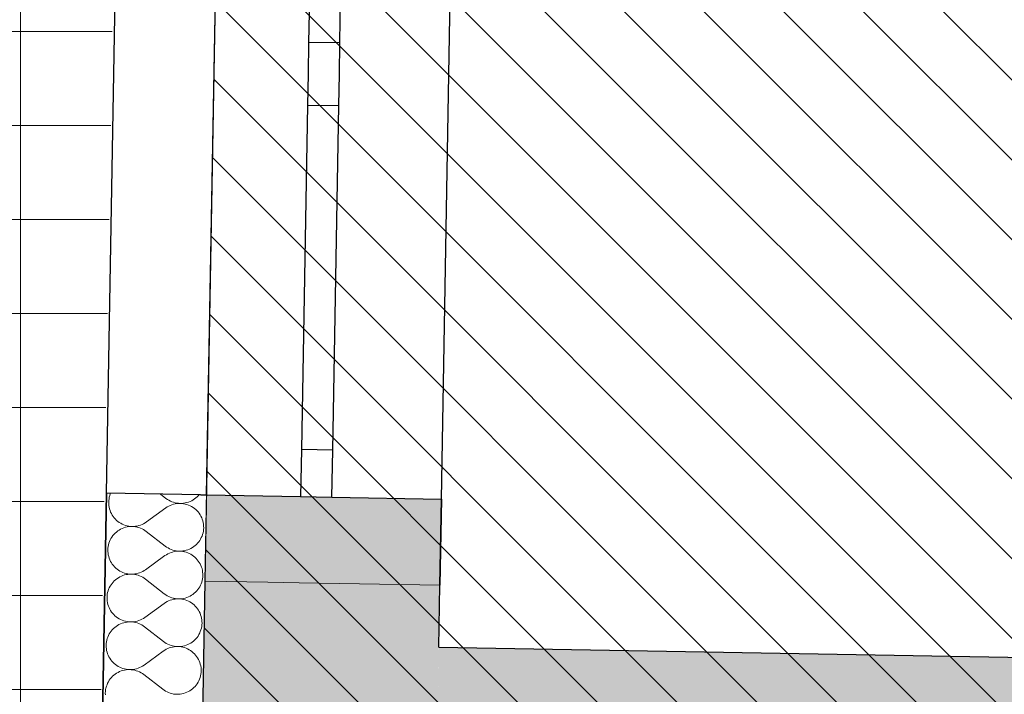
# Model space of a CAD drawing. Header units: millimetres. Extents: x -40276 to 214973, y -147941 to 35228.
# Tile 54 of 256: x -20652 to -19079, y 7332 to 8409. Entities that reach past the tile are written whole.
import ezdxf

# ---------------------------------------------------------------- set-up
doc = ezdxf.new("R2010")
doc.units = ezdxf.units.MM
doc.header["$MEASUREMENT"] = 0
doc.linetypes.add('Wipeout_Contour', pattern=[1000, 0, -1000])
for name, color, linetype in [('1._POHLED ZÁPADNÍ_2_0_plochy', 7, 'Continuous'), ('1._POHLED ZÁPADNÍ_2_2D prvky - obecné', 7, 'Continuous'), ('1._POHLED ZÁPADNÍ_2_akustické prvky', 7, 'Continuous'), ('1._POHLED ZÁPADNÍ_2_Konstrukce - nosné', 7, 'Continuous'), ('1._POHLED ZÁPADNÍ_2_Nové_Konstrukce - nosné', 7, 'Continuous'), ('1._POHLED ZÁPADNÍ_2_Nové_Výplně - Povrchové', 7, 'Continuous'), ('1._POHLED ZÁPADNÍ_2_Nové_Výplně – Řezové', 7, 'Continuous'), ('1._POHLED ZÁPADNÍ_2_Výplně – Řezové', 7, 'Continuous')]:
    doc.layers.add(name, color=color, linetype=linetype)

# ---------------------------------------------------------------- blocks, each defined once
blk = doc.blocks.new('*X26', base_point=(-42174.7, -26223.7))
at = {"layer": '1._POHLED ZÁPADNÍ_2_Nové_Výplně – Řezové', "color": 21, "linetype": 'Continuous', "lineweight": 20, "true_color": 0xffaaaa}
for p, q in [((-20509.3, 7641.2), (-20509.4, 7638.5)), ((-20508.9, 7643.9), (-20509.3, 7641.2)), ((-20508.4, 7646.5), (-20508.9, 7643.9)), ((-20507.7, 7649.2), (-20508.4, 7646.5)), ((-20506.8, 7651.7), (-20507.7, 7649.2)), ((-20506.3, 7652.8), (-20506.8, 7651.7)), ((-20426.8, 7651.4), (-20417.9, 7644.5)), ((-20417.9, 7644.5), (-20415.7, 7642.9)), ((-20415.7, 7642.9), (-20413.3, 7641.4)), ((-20413.3, 7641.4), (-20410.9, 7640.2)), ((-20379.3, 7639.6), (-20376.8, 7640.8)), ((-20376.8, 7640.8), (-20374.5, 7642.1)), ((-20374.5, 7642.1), (-20372.2, 7643.6)), ((-20372.2, 7643.6), (-20370.1, 7645.3)), ((-20370.1, 7645.3), (-20368, 7647.1)), ((-20368, 7647.1), (-20366.1, 7649.1)), ((-20366.1, 7649.1), (-20365.1, 7650.4)), ((-20509.4, 7638.5), (-20509.4, 7635.7)), ((-20509.4, 7635.7), (-20509.1, 7633)), ((-20509.1, 7633), (-20508.7, 7630.3)), ((-20508.7, 7630.3), (-20508.1, 7627.7)), ((-20508.1, 7627.7), (-20507.2, 7625.1)), ((-20507.2, 7625.1), (-20506.3, 7622.6)), ((-20449, 7606.9), (-20418.1, 7629.2)), ((-20415.9, 7630.8), (-20418.1, 7629.2)), ((-20413.5, 7632.1), (-20415.9, 7630.8)), ((-20411.1, 7633.3), (-20413.5, 7632.1)), ((-20408.5, 7634.3), (-20411.1, 7633.3)), ((-20410.9, 7640.2), (-20408.4, 7639.1)), ((-20405.9, 7635.1), (-20408.5, 7634.3)), ((-20408.4, 7639.1), (-20405.9, 7638.2)), ((-20405.9, 7638.2), (-20403.3, 7637.5)), ((-20403.3, 7635.7), (-20405.9, 7635.1)), ((-20403.3, 7637.5), (-20400.6, 7636.9)), ((-20400.6, 7636.2), (-20403.3, 7635.7)), ((-20400.6, 7636.9), (-20397.9, 7636.6)), ((-20397.9, 7636.4), (-20400.6, 7636.2)), ((-20397.9, 7636.6), (-20395.2, 7636.5)), ((-20395.2, 7636.5), (-20397.9, 7636.4)), ((-20392.5, 7636.3), (-20395.2, 7636.5)), ((-20395.2, 7636.5), (-20392.5, 7636.5)), ((-20392.5, 7636.5), (-20389.7, 7636.7)), ((-20389.8, 7636), (-20392.5, 7636.3)), ((-20387.1, 7635.4), (-20389.8, 7636)), ((-20389.7, 7636.7), (-20387.1, 7637.2)), ((-20387.1, 7637.2), (-20384.4, 7637.8)), ((-20384.5, 7634.7), (-20387.1, 7635.4)), ((-20381.9, 7633.8), (-20384.5, 7634.7)), ((-20384.4, 7637.8), (-20381.8, 7638.6)), ((-20379.4, 7632.7), (-20381.9, 7633.8)), ((-20381.8, 7638.6), (-20379.3, 7639.6)), ((-20377, 7631.5), (-20379.4, 7632.7)), ((-20374.7, 7630.1), (-20377, 7631.5)), ((-20372.5, 7628.5), (-20374.7, 7630.1)), ((-20370.4, 7626.7), (-20372.5, 7628.5)), ((-20368.4, 7624.8), (-20370.4, 7626.7)), ((-20366.6, 7622.8), (-20368.4, 7624.8)), ((-20506.3, 7622.6), (-20505.1, 7620.1)), ((-20505.1, 7620.1), (-20503.7, 7617.8)), ((-20503.7, 7617.8), (-20502.2, 7615.5)), ((-20502.2, 7615.5), (-20500.5, 7613.3)), ((-20500.5, 7613.3), (-20498.7, 7611.3)), ((-20498.7, 7611.3), (-20496.8, 7609.4)), ((-20496.8, 7609.4), (-20494.7, 7607.7)), ((-20364.9, 7620.7), (-20366.6, 7622.8)), ((-20363.4, 7618.4), (-20364.9, 7620.7)), ((-20362.1, 7616), (-20363.4, 7618.4)), ((-20360.9, 7613.6), (-20362.1, 7616)), ((-20359.9, 7611.1), (-20360.9, 7613.6)), ((-20359.1, 7608.5), (-20359.9, 7611.1)), ((-20492.7, 7594), (-20494.9, 7592.5)), ((-20494.7, 7607.7), (-20492.5, 7606.1)), ((-20490.3, 7595.4), (-20492.7, 7594)), ((-20492.5, 7606.1), (-20490.2, 7604.7)), ((-20487.9, 7596.5), (-20490.3, 7595.4)), ((-20490.2, 7604.7), (-20487.7, 7603.4)), ((-20485.3, 7597.5), (-20487.9, 7596.5)), ((-20487.7, 7603.4), (-20485.2, 7602.3)), ((-20482.7, 7598.4), (-20485.3, 7597.5)), ((-20485.2, 7602.3), (-20482.7, 7601.4)), ((-20482.7, 7601.4), (-20480.1, 7600.7)), ((-20480.1, 7599), (-20482.7, 7598.4)), ((-20480.1, 7600.7), (-20477.4, 7600.2)), ((-20477.4, 7599.4), (-20480.1, 7599)), ((-20477.4, 7600.2), (-20474.7, 7599.8)), ((-20474.7, 7599.7), (-20477.4, 7599.4)), ((-20474.7, 7599.8), (-20472, 7599.7)), ((-20472, 7599.7), (-20474.7, 7599.7)), ((-20472, 7599.7), (-20469.3, 7599.8)), ((-20469.3, 7599.6), (-20472, 7599.7)), ((-20469.3, 7599.8), (-20466.5, 7600)), ((-20466.6, 7599.2), (-20469.3, 7599.6)), ((-20463.9, 7598.7), (-20466.6, 7599.2)), ((-20466.5, 7600), (-20463.9, 7600.4)), ((-20463.9, 7600.4), (-20461.2, 7601.1)), ((-20461.3, 7598), (-20463.9, 7598.7)), ((-20458.7, 7597.1), (-20461.3, 7598)), ((-20461.2, 7601.1), (-20458.6, 7601.9)), ((-20456.2, 7596), (-20458.7, 7597.1)), ((-20458.6, 7601.9), (-20456.1, 7602.9)), ((-20453.8, 7594.7), (-20456.2, 7596)), ((-20456.1, 7602.9), (-20453.6, 7604.1)), ((-20451.5, 7593.3), (-20453.8, 7594.7)), ((-20453.6, 7604.1), (-20451.3, 7605.4)), ((-20451.3, 7605.4), (-20449, 7606.9)), ((-20358.5, 7605.8), (-20359.1, 7608.5)), ((-20358, 7603.1), (-20358.5, 7605.8)), ((-20358.2, 7592.3), (-20357.9, 7595)), ((-20357.8, 7600.4), (-20358, 7603.1)), ((-20357.9, 7595), (-20357.7, 7597.7)), ((-20357.7, 7597.7), (-20357.8, 7600.4)), ((-20507, 7578.1), (-20508.1, 7575.6)), ((-20505.8, 7580.5), (-20507, 7578.1)), ((-20504.3, 7582.8), (-20505.8, 7580.5)), ((-20502.8, 7585), (-20504.3, 7582.8)), ((-20501, 7587.1), (-20502.8, 7585)), ((-20499.1, 7589), (-20501, 7587.1)), ((-20497.1, 7590.8), (-20499.1, 7589)), ((-20494.9, 7592.5), (-20497.1, 7590.8)), ((-20449.3, 7591.7), (-20451.5, 7593.3)), ((-20449.3, 7591.7), (-20419.2, 7568.3)), ((-20364.1, 7577.2), (-20362.7, 7579.5)), ((-20362.7, 7579.5), (-20361.5, 7581.9)), ((-20361.5, 7581.9), (-20360.4, 7584.4)), ((-20360.4, 7584.4), (-20359.5, 7587)), ((-20359.5, 7587), (-20358.7, 7589.6)), ((-20358.7, 7589.6), (-20358.2, 7592.3)), ((-20510.6, 7565), (-20510.8, 7562.3)), ((-20510.8, 7562.3), (-20510.7, 7559.6)), ((-20510.3, 7567.7), (-20510.6, 7565)), ((-20509.7, 7570.4), (-20510.3, 7567.7)), ((-20509, 7573), (-20509.7, 7570.4)), ((-20508.1, 7575.6), (-20509, 7573)), ((-20419.2, 7568.3), (-20417, 7566.7)), ((-20417, 7566.7), (-20414.7, 7565.3)), ((-20414.7, 7565.3), (-20412.3, 7564)), ((-20412.3, 7564), (-20409.8, 7562.9)), ((-20409.8, 7562.9), (-20407.2, 7562)), ((-20407.2, 7562), (-20404.6, 7561.3)), ((-20385.8, 7561.6), (-20383.2, 7562.4)), ((-20383.2, 7562.4), (-20380.6, 7563.4)), ((-20380.6, 7563.4), (-20378.2, 7564.6)), ((-20378.2, 7564.6), (-20375.8, 7566)), ((-20375.8, 7566), (-20373.5, 7567.5)), ((-20373.5, 7567.5), (-20371.4, 7569.1)), ((-20371.4, 7569.1), (-20369.4, 7570.9)), ((-20369.4, 7570.9), (-20367.5, 7572.9)), ((-20367.5, 7572.9), (-20365.7, 7575)), ((-20365.7, 7575), (-20364.1, 7577.2)), ((-20510.7, 7559.6), (-20510.5, 7556.9)), ((-20510.5, 7556.9), (-20510, 7554.2)), ((-20510, 7554.2), (-20509.4, 7551.5)), ((-20509.4, 7551.5), (-20508.6, 7548.9)), ((-20508.6, 7548.9), (-20507.6, 7546.4)), ((-20507.6, 7546.4), (-20506.4, 7543.9)), ((-20450.4, 7530.7), (-20419.5, 7553.1)), ((-20417.2, 7554.6), (-20419.5, 7553.1)), ((-20414.9, 7555.9), (-20417.2, 7554.6)), ((-20412.4, 7557.1), (-20414.9, 7555.9)), ((-20409.9, 7558.1), (-20412.4, 7557.1)), ((-20407.3, 7558.9), (-20409.9, 7558.1)), ((-20404.6, 7559.5), (-20407.3, 7558.9)), ((-20404.6, 7561.3), (-20401.9, 7560.8)), ((-20401.9, 7560), (-20404.6, 7559.5)), ((-20401.9, 7560.8), (-20399.2, 7560.4)), ((-20399.2, 7560.2), (-20401.9, 7560)), ((-20399.2, 7560.4), (-20396.5, 7560.3)), ((-20396.5, 7560.3), (-20399.2, 7560.2)), ((-20393.8, 7560.1), (-20396.5, 7560.3)), ((-20396.5, 7560.3), (-20393.8, 7560.3)), ((-20393.8, 7560.3), (-20391.1, 7560.6)), ((-20391.1, 7559.8), (-20393.8, 7560.1)), ((-20391.1, 7560.6), (-20388.4, 7561)), ((-20388.4, 7559.3), (-20391.1, 7559.8)), ((-20388.4, 7561), (-20385.8, 7561.6)), ((-20385.8, 7558.5), (-20388.4, 7559.3)), ((-20383.2, 7557.6), (-20385.8, 7558.5)), ((-20380.7, 7556.6), (-20383.2, 7557.6)), ((-20378.3, 7555.3), (-20380.7, 7556.6)), ((-20376, 7553.9), (-20378.3, 7555.3)), ((-20373.8, 7552.3), (-20376, 7553.9)), ((-20371.7, 7550.5), (-20373.8, 7552.3)), ((-20369.8, 7548.7), (-20371.7, 7550.5)), ((-20367.9, 7546.6), (-20369.8, 7548.7)), ((-20366.3, 7544.5), (-20367.9, 7546.6)), ((-20506.4, 7543.9), (-20505.1, 7541.6)), ((-20505.1, 7541.6), (-20503.6, 7539.3)), ((-20503.6, 7539.3), (-20501.9, 7537.2)), ((-20501.9, 7537.2), (-20500.1, 7535.1)), ((-20500.1, 7535.1), (-20498.1, 7533.3)), ((-20498.1, 7533.3), (-20496, 7531.5)), ((-20496, 7531.5), (-20493.8, 7529.9)), ((-20452.6, 7529.2), (-20450.4, 7530.7)), ((-20364.8, 7542.2), (-20366.3, 7544.5)), ((-20363.4, 7539.9), (-20364.8, 7542.2)), ((-20362.2, 7537.4), (-20363.4, 7539.9)), ((-20361.2, 7534.9), (-20362.2, 7537.4)), ((-20360.4, 7532.3), (-20361.2, 7534.9)), ((-20359.8, 7529.6), (-20360.4, 7532.3)), ((-20496.3, 7516.3), (-20498.4, 7514.7)), ((-20494, 7517.9), (-20496.3, 7516.3)), ((-20491.7, 7519.2), (-20494, 7517.9)), ((-20493.8, 7529.9), (-20491.5, 7528.5)), ((-20489.2, 7520.4), (-20491.7, 7519.2)), ((-20491.5, 7528.5), (-20489.1, 7527.2)), ((-20486.7, 7521.4), (-20489.2, 7520.4)), ((-20489.1, 7527.2), (-20486.6, 7526.2)), ((-20484.1, 7522.2), (-20486.7, 7521.4)), ((-20486.6, 7526.2), (-20484, 7525.3)), ((-20481.4, 7522.8), (-20484.1, 7522.2)), ((-20484, 7525.3), (-20481.4, 7524.5)), ((-20481.4, 7524.5), (-20478.7, 7524)), ((-20478.7, 7523.2), (-20481.4, 7522.8)), ((-20478.7, 7524), (-20476, 7523.7)), ((-20476, 7523.5), (-20478.7, 7523.2)), ((-20476, 7523.7), (-20473.3, 7523.5)), ((-20473.3, 7523.5), (-20476, 7523.5)), ((-20473.3, 7523.5), (-20470.6, 7523.6)), ((-20470.6, 7523.4), (-20473.3, 7523.5)), ((-20470.6, 7523.6), (-20467.9, 7523.8)), ((-20467.9, 7523), (-20470.6, 7523.4)), ((-20467.9, 7523.8), (-20465.2, 7524.3)), ((-20465.2, 7522.5), (-20467.9, 7523)), ((-20465.2, 7524.3), (-20462.6, 7524.9)), ((-20462.6, 7521.8), (-20465.2, 7522.5)), ((-20462.6, 7524.9), (-20460, 7525.7)), ((-20460, 7520.9), (-20462.6, 7521.8)), ((-20460, 7525.7), (-20457.4, 7526.7)), ((-20457.5, 7519.8), (-20460, 7520.9)), ((-20455.1, 7518.5), (-20457.5, 7519.8)), ((-20457.4, 7526.7), (-20455, 7527.9)), ((-20452.8, 7517.1), (-20455.1, 7518.5)), ((-20455, 7527.9), (-20452.6, 7529.2)), ((-20450.6, 7515.5), (-20452.8, 7517.1)), ((-20450.6, 7515.5), (-20420.6, 7492.1)), ((-20360.1, 7513.4), (-20359.6, 7516.1)), ((-20359.4, 7526.9), (-20359.8, 7529.6)), ((-20359.6, 7516.1), (-20359.2, 7518.8)), ((-20359.1, 7524.2), (-20359.4, 7526.9)), ((-20359.2, 7518.8), (-20359.1, 7521.5)), ((-20359.1, 7521.5), (-20359.1, 7524.2)), ((-20509.5, 7499.4), (-20510.4, 7496.8)), ((-20508.4, 7501.9), (-20509.5, 7499.4)), ((-20507.1, 7504.3), (-20508.4, 7501.9)), ((-20505.7, 7506.6), (-20507.1, 7504.3)), ((-20504.1, 7508.8), (-20505.7, 7506.6)), ((-20502.3, 7510.9), (-20504.1, 7508.8)), ((-20500.5, 7512.9), (-20502.3, 7510.9)), ((-20498.4, 7514.7), (-20500.5, 7512.9)), ((-20367.1, 7498.8), (-20365.5, 7501)), ((-20365.5, 7501), (-20364.1, 7503.3)), ((-20364.1, 7503.3), (-20362.8, 7505.7)), ((-20362.8, 7505.7), (-20361.7, 7508.2)), ((-20361.7, 7508.2), (-20360.8, 7510.8)), ((-20360.8, 7510.8), (-20360.1, 7513.4)), ((-20512, 7488.8), (-20512.1, 7486.1)), ((-20512.1, 7486.1), (-20512.1, 7483.4)), ((-20512.1, 7483.4), (-20511.8, 7480.7)), ((-20511.6, 7491.5), (-20512, 7488.8)), ((-20511.1, 7494.2), (-20511.6, 7491.5)), ((-20510.4, 7496.8), (-20511.1, 7494.2)), ((-20420.6, 7492.1), (-20418.3, 7490.5)), ((-20418.3, 7490.5), (-20416, 7489.1)), ((-20416, 7489.1), (-20413.6, 7487.8)), ((-20413.6, 7487.8), (-20411.1, 7486.7)), ((-20411.1, 7486.7), (-20408.6, 7485.8)), ((-20408.6, 7485.8), (-20405.9, 7485.1)), ((-20406, 7483.4), (-20408.6, 7482.7)), ((-20403.3, 7483.8), (-20406, 7483.4)), ((-20405.9, 7485.1), (-20403.3, 7484.6)), ((-20403.3, 7484.6), (-20400.6, 7484.2)), ((-20400.6, 7484), (-20403.3, 7483.8)), ((-20400.6, 7484.2), (-20397.9, 7484.1)), ((-20397.9, 7484.1), (-20400.6, 7484)), ((-20395.1, 7484), (-20397.9, 7484.1)), ((-20397.9, 7484.1), (-20395.1, 7484.1)), ((-20395.1, 7484.1), (-20392.4, 7484.4)), ((-20392.4, 7483.6), (-20395.1, 7484)), ((-20392.4, 7484.4), (-20389.7, 7484.8)), ((-20389.8, 7483.1), (-20392.4, 7483.6)), ((-20389.7, 7484.8), (-20387.1, 7485.4)), ((-20387.1, 7485.4), (-20384.5, 7486.3)), ((-20384.5, 7486.3), (-20382, 7487.3)), ((-20382, 7487.3), (-20379.5, 7488.4)), ((-20379.5, 7488.4), (-20377.1, 7489.8)), ((-20377.1, 7489.8), (-20374.9, 7491.3)), ((-20374.9, 7491.3), (-20372.7, 7493)), ((-20372.7, 7493), (-20370.7, 7494.8)), ((-20370.7, 7494.8), (-20368.8, 7496.7)), ((-20368.8, 7496.7), (-20367.1, 7498.8)), ((-20511.8, 7480.7), (-20511.4, 7478)), ((-20511.4, 7478), (-20510.7, 7475.3)), ((-20510.7, 7475.3), (-20509.9, 7472.7)), ((-20509.9, 7472.7), (-20508.9, 7470.2)), ((-20508.9, 7470.2), (-20507.8, 7467.8)), ((-20507.8, 7467.8), (-20506.4, 7465.4)), ((-20451.7, 7454.6), (-20420.8, 7476.9)), ((-20418.6, 7478.4), (-20420.8, 7476.9)), ((-20416.2, 7479.7), (-20418.6, 7478.4)), ((-20413.7, 7480.9), (-20416.2, 7479.7)), ((-20411.2, 7481.9), (-20413.7, 7480.9)), ((-20408.6, 7482.7), (-20411.2, 7481.9)), ((-20387.1, 7482.4), (-20389.8, 7483.1)), ((-20384.6, 7481.5), (-20387.1, 7482.4)), ((-20382.1, 7480.4), (-20384.6, 7481.5)), ((-20379.7, 7479.1), (-20382.1, 7480.4)), ((-20377.4, 7477.7), (-20379.7, 7479.1)), ((-20375.2, 7476.1), (-20377.4, 7477.7)), ((-20373.1, 7474.4), (-20375.2, 7476.1)), ((-20371.1, 7472.5), (-20373.1, 7474.4)), ((-20369.3, 7470.5), (-20371.1, 7472.5)), ((-20367.6, 7468.3), (-20369.3, 7470.5)), ((-20366.1, 7466), (-20367.6, 7468.3)), ((-20506.4, 7465.4), (-20504.9, 7463.1)), ((-20504.9, 7463.1), (-20503.2, 7461)), ((-20503.2, 7461), (-20501.4, 7459)), ((-20501.4, 7459), (-20499.5, 7457.1)), ((-20499.5, 7457.1), (-20497.4, 7455.3)), ((-20497.4, 7455.3), (-20495.2, 7453.7)), ((-20495.2, 7453.7), (-20492.8, 7452.3)), ((-20492.8, 7452.3), (-20490.4, 7451.1)), ((-20456.3, 7451.7), (-20454, 7453)), ((-20454, 7453), (-20451.7, 7454.6)), ((-20364.8, 7463.7), (-20366.1, 7466)), ((-20363.6, 7461.2), (-20364.8, 7463.7)), ((-20362.6, 7458.7), (-20363.6, 7461.2)), ((-20361.8, 7456.1), (-20362.6, 7458.7)), ((-20361.1, 7453.5), (-20361.8, 7456.1)), ((-20360.7, 7450.8), (-20361.1, 7453.5)), ((-20501.8, 7436.7), (-20503.7, 7434.7)), ((-20499.8, 7438.5), (-20501.8, 7436.7)), ((-20497.6, 7440.2), (-20499.8, 7438.5)), ((-20495.4, 7441.7), (-20497.6, 7440.2)), ((-20493, 7443), (-20495.4, 7441.7)), ((-20490.5, 7444.2), (-20493, 7443)), ((-20488, 7445.2), (-20490.5, 7444.2)), ((-20490.4, 7451.1), (-20487.9, 7450)), ((-20485.4, 7446), (-20488, 7445.2)), ((-20487.9, 7450), (-20485.4, 7449.1)), ((-20485.4, 7449.1), (-20482.7, 7448.4)), ((-20482.8, 7446.6), (-20485.4, 7446)), ((-20480.1, 7447.1), (-20482.8, 7446.6)), ((-20482.7, 7448.4), (-20480.1, 7447.8)), ((-20480.1, 7447.8), (-20477.4, 7447.5)), ((-20477.4, 7447.3), (-20480.1, 7447.1)), ((-20477.4, 7447.5), (-20474.7, 7447.3)), ((-20474.7, 7447.3), (-20477.4, 7447.3)), ((-20474.7, 7447.3), (-20471.9, 7447.4)), ((-20471.9, 7447.2), (-20474.7, 7447.3)), ((-20471.9, 7447.4), (-20469.2, 7447.6)), ((-20469.2, 7446.9), (-20471.9, 7447.2)), ((-20469.2, 7447.6), (-20466.5, 7448.1)), ((-20466.6, 7446.3), (-20469.2, 7446.9)), ((-20463.9, 7445.6), (-20466.6, 7446.3)), ((-20466.5, 7448.1), (-20463.9, 7448.7)), ((-20463.9, 7448.7), (-20461.3, 7449.5)), ((-20461.4, 7444.7), (-20463.9, 7445.6)), ((-20458.9, 7443.6), (-20461.4, 7444.7)), ((-20461.3, 7449.5), (-20458.8, 7450.5)), ((-20456.5, 7442.4), (-20458.9, 7443.6)), ((-20458.8, 7450.5), (-20456.3, 7451.7)), ((-20454.2, 7440.9), (-20456.5, 7442.4)), ((-20452, 7439.3), (-20454.2, 7440.9)), ((-20452, 7439.3), (-20421.9, 7415.9)), ((-20362.1, 7434.6), (-20361.4, 7437.3)), ((-20361.4, 7437.3), (-20360.9, 7439.9)), ((-20360.9, 7439.9), (-20360.6, 7442.6)), ((-20360.5, 7448.1), (-20360.7, 7450.8)), ((-20360.6, 7442.6), (-20360.4, 7445.3)), ((-20360.4, 7445.3), (-20360.5, 7448.1)), ((-20511.7, 7420.6), (-20512.4, 7418)), ((-20510.8, 7423.2), (-20511.7, 7420.6)), ((-20509.7, 7425.7), (-20510.8, 7423.2)), ((-20508.5, 7428.1), (-20509.7, 7425.7)), ((-20507, 7430.4), (-20508.5, 7428.1)), ((-20505.4, 7432.6), (-20507, 7430.4)), ((-20503.7, 7434.7), (-20505.4, 7432.6)), ((-20372.1, 7418.6), (-20370.2, 7420.5)), ((-20370.2, 7420.5), (-20368.4, 7422.6)), ((-20368.4, 7422.6), (-20366.8, 7424.8)), ((-20366.8, 7424.8), (-20365.4, 7427.2)), ((-20365.4, 7427.2), (-20364.1, 7429.6)), ((-20364.1, 7429.6), (-20363.1, 7432.1)), ((-20363.1, 7432.1), (-20362.1, 7434.6)), ((-20513.3, 7412.6), (-20513.4, 7409.9)), ((-20513.4, 7409.9), (-20513.4, 7407.2)), ((-20513.4, 7407.2), (-20513.1, 7404.5)), ((-20513, 7415.3), (-20513.3, 7412.6)), ((-20512.4, 7418), (-20513, 7415.3)), ((-20421.9, 7415.9), (-20419.7, 7414.3)), ((-20419.7, 7414.3), (-20417.4, 7412.9)), ((-20415.1, 7404.7), (-20417.5, 7403.6)), ((-20417.4, 7412.9), (-20415, 7411.7)), ((-20412.6, 7405.7), (-20415.1, 7404.7)), ((-20415, 7411.7), (-20412.5, 7410.6)), ((-20410, 7406.6), (-20412.6, 7405.7)), ((-20412.5, 7410.6), (-20409.9, 7409.7)), ((-20407.3, 7407.2), (-20410, 7406.6)), ((-20409.9, 7409.7), (-20407.3, 7408.9)), ((-20407.3, 7408.9), (-20404.6, 7408.4)), ((-20404.6, 7407.6), (-20407.3, 7407.2)), ((-20404.6, 7408.4), (-20401.9, 7408.1)), ((-20401.9, 7407.9), (-20404.6, 7407.6)), ((-20401.9, 7408.1), (-20399.2, 7407.9)), ((-20399.2, 7407.9), (-20401.9, 7407.9)), ((-20399.2, 7407.9), (-20396.5, 7408)), ((-20396.5, 7407.8), (-20399.2, 7407.9)), ((-20396.5, 7408), (-20393.8, 7408.2)), ((-20393.8, 7407.4), (-20396.5, 7407.8)), ((-20393.8, 7408.2), (-20391.1, 7408.6)), ((-20391.1, 7406.9), (-20393.8, 7407.4)), ((-20391.1, 7408.6), (-20388.4, 7409.3)), ((-20388.5, 7406.2), (-20391.1, 7406.9)), ((-20385.9, 7405.3), (-20388.5, 7406.2)), ((-20388.4, 7409.3), (-20385.8, 7410.1)), ((-20383.4, 7404.2), (-20385.9, 7405.3)), ((-20385.8, 7410.1), (-20383.3, 7411.1)), ((-20383.3, 7411.1), (-20380.9, 7412.2)), ((-20380.9, 7412.2), (-20378.5, 7413.6)), ((-20378.5, 7413.6), (-20376.2, 7415.1)), ((-20376.2, 7415.1), (-20374.1, 7416.8)), ((-20374.1, 7416.8), (-20372.1, 7418.6)), ((-20513.1, 7404.5), (-20512.7, 7401.8)), ((-20512.7, 7401.8), (-20512.1, 7399.2)), ((-20512.1, 7399.2), (-20511.3, 7396.6)), ((-20511.3, 7396.6), (-20510.3, 7394)), ((-20510.3, 7394), (-20509.1, 7391.6)), ((-20509.1, 7391.6), (-20507.8, 7389.2)), ((-20507.8, 7389.2), (-20506.2, 7387)), ((-20453, 7378.4), (-20422.2, 7400.7)), ((-20419.9, 7402.2), (-20422.2, 7400.7)), ((-20417.5, 7403.6), (-20419.9, 7402.2)), ((-20381, 7402.9), (-20383.4, 7404.2)), ((-20378.7, 7401.5), (-20381, 7402.9)), ((-20376.5, 7399.9), (-20378.7, 7401.5)), ((-20374.4, 7398.2), (-20376.5, 7399.9)), ((-20372.4, 7396.3), (-20374.4, 7398.2)), ((-20370.6, 7394.3), (-20372.4, 7396.3)), ((-20369, 7392.1), (-20370.6, 7394.3)), ((-20367.4, 7389.9), (-20369, 7392.1)), ((-20366.1, 7387.5), (-20367.4, 7389.9)), ((-20506.2, 7387), (-20504.6, 7384.8)), ((-20504.6, 7384.8), (-20502.8, 7382.8)), ((-20502.8, 7382.8), (-20500.8, 7380.9)), ((-20500.8, 7380.9), (-20498.7, 7379.2)), ((-20498.7, 7379.2), (-20496.5, 7377.6)), ((-20496.5, 7377.6), (-20494.2, 7376.1)), ((-20494.2, 7376.1), (-20491.8, 7374.9)), ((-20491.8, 7374.9), (-20489.3, 7373.8)), ((-20489.3, 7373.8), (-20486.7, 7372.9)), ((-20465.2, 7372.5), (-20462.6, 7373.3)), ((-20462.6, 7373.3), (-20460.1, 7374.3)), ((-20460.1, 7374.3), (-20457.7, 7375.5)), ((-20457.7, 7375.5), (-20455.3, 7376.9)), ((-20455.3, 7376.9), (-20453, 7378.4)), ((-20364.9, 7385), (-20366.1, 7387.5)), ((-20363.9, 7382.5), (-20364.9, 7385)), ((-20363.1, 7379.9), (-20363.9, 7382.5)), ((-20362.5, 7377.3), (-20363.1, 7379.9)), ((-20362, 7374.6), (-20362.5, 7377.3)), ((-20361.8, 7371.9), (-20362, 7374.6)), ((-20505, 7358.5), (-20506.8, 7356.5)), ((-20503.1, 7360.5), (-20505, 7358.5)), ((-20501.1, 7362.3), (-20503.1, 7360.5)), ((-20499, 7364), (-20501.1, 7362.3)), ((-20496.7, 7365.5), (-20499, 7364)), ((-20494.3, 7366.8), (-20496.7, 7365.5)), ((-20491.9, 7368), (-20494.3, 7366.8)), ((-20489.4, 7369), (-20491.9, 7368)), ((-20486.8, 7369.8), (-20489.4, 7369)), ((-20484.1, 7370.4), (-20486.8, 7369.8)), ((-20486.7, 7372.9), (-20484.1, 7372.2)), ((-20484.1, 7372.2), (-20481.4, 7371.6)), ((-20481.4, 7370.9), (-20484.1, 7370.4)), ((-20481.4, 7371.6), (-20478.7, 7371.3)), ((-20478.7, 7371.1), (-20481.4, 7370.9)), ((-20478.7, 7371.3), (-20476, 7371.2)), ((-20476, 7371.2), (-20478.7, 7371.1)), ((-20473.3, 7371), (-20476, 7371.2)), ((-20476, 7371.2), (-20473.3, 7371.2)), ((-20473.3, 7371.2), (-20470.6, 7371.5)), ((-20470.6, 7370.7), (-20473.3, 7371)), ((-20470.6, 7371.5), (-20467.9, 7371.9)), ((-20467.9, 7370.1), (-20470.6, 7370.7)), ((-20467.9, 7371.9), (-20465.2, 7372.5)), ((-20465.3, 7369.4), (-20467.9, 7370.1)), ((-20462.7, 7368.5), (-20465.3, 7369.4)), ((-20460.2, 7367.4), (-20462.7, 7368.5)), ((-20457.8, 7366.2), (-20460.2, 7367.4)), ((-20455.5, 7364.7), (-20457.8, 7366.2)), ((-20453.3, 7363.1), (-20455.5, 7364.7)), ((-20453.3, 7363.1), (-20423.2, 7339.8)), ((-20364.4, 7355.9), (-20363.5, 7358.4)), ((-20363.5, 7358.4), (-20362.8, 7361.1)), ((-20362.8, 7361.1), (-20362.2, 7363.7)), ((-20362.2, 7363.7), (-20361.9, 7366.4)), ((-20361.9, 7366.4), (-20361.8, 7369.2)), ((-20361.8, 7369.2), (-20361.8, 7371.9)), ((-20513.8, 7341.8), (-20514.3, 7339.2)), ((-20513, 7344.5), (-20513.8, 7341.8)), ((-20512.1, 7347), (-20513, 7344.5)), ((-20511.1, 7349.5), (-20512.1, 7347)), ((-20509.8, 7351.9), (-20511.1, 7349.5)), ((-20508.4, 7354.2), (-20509.8, 7351.9)), ((-20506.8, 7356.5), (-20508.4, 7354.2)), ((-20375.4, 7340.6), (-20373.4, 7342.4)), ((-20373.4, 7342.4), (-20371.5, 7344.4)), ((-20371.5, 7344.4), (-20369.8, 7346.5)), ((-20369.8, 7346.5), (-20368.2, 7348.7)), ((-20368.2, 7348.7), (-20366.7, 7351)), ((-20366.7, 7351), (-20365.5, 7353.4)), ((-20365.5, 7353.4), (-20364.4, 7355.9)), ((-20514.6, 7336.5), (-20514.8, 7333.8)), ((-20514.8, 7333.8), (-20514.7, 7331)), ((-20514.3, 7339.2), (-20514.6, 7336.5)), ((-20423.2, 7339.8), (-20421, 7338.2)), ((-20421, 7338.2), (-20418.7, 7336.7)), ((-20418.7, 7336.7), (-20416.3, 7335.5)), ((-20416.3, 7335.5), (-20413.8, 7334.4)), ((-20413.8, 7334.4), (-20411.2, 7333.5)), ((-20411.2, 7333.5), (-20408.6, 7332.8)), ((-20408.6, 7332.8), (-20406, 7332.2)), ((-20406, 7332.2), (-20403.3, 7331.9)), ((-20403.3, 7331.9), (-20400.5, 7331.7)), ((-20400.5, 7331.7), (-20397.8, 7331.8)), ((-20397.8, 7331.8), (-20395.1, 7332)), ((-20395.1, 7332), (-20392.4, 7332.5)), ((-20392.4, 7332.5), (-20389.8, 7333.1)), ((-20389.8, 7333.1), (-20387.2, 7333.9)), ((-20387.2, 7333.9), (-20384.6, 7334.9)), ((-20384.6, 7334.9), (-20382.2, 7336.1)), ((-20382.2, 7336.1), (-20379.8, 7337.4)), ((-20379.8, 7337.4), (-20377.6, 7338.9)), ((-20377.6, 7338.9), (-20375.4, 7340.6))]:
    blk.add_line(p, q, dxfattribs=at)

msp = doc.modelspace()

# ---------------------------------------------------------------- hatches: boundary and pattern name
at = {"layer": '1._POHLED ZÁPADNÍ_2_0_plochy', "linetype": 'Continuous', "lineweight": 20, "true_color": 0xffaaaa}
h = msp.add_hatch(dxfattribs=at)
h.set_pattern_fill('Izolační_tvárnice_0002', color=21, style=0, pattern_type=2)
h.set_pattern_definition([(315, (-10360.18, 9405.31), (63.6396, 63.6396), [])])
h.paths.add_polyline_path([(-10906.3, 18690.2), (-10970.7, 9084.1), (-20311.4, 10009.9), (-20479.4, 269.7), (-242.3, 419.8), (-238.4, 17796)])
at = {"layer": '1._POHLED ZÁPADNÍ_2_Nové_Výplně - Povrchové', "linetype": 'Continuous', "lineweight": 20, "true_color": 0xffaaaa}
h = msp.add_hatch(dxfattribs=at)
h.set_pattern_fill('Síť_15x15_0002', color=21, style=0, pattern_type=2)
h.set_pattern_definition([(0, (-20650.2, 5539.57), (0, 150), []), (90, (-20650.2, 5539.57), (-150, 0), [])])
h.paths.add_polyline_path([(-20831.3, 674.3), (-20635.9, 671), (-20472.6, 10203.7), (-18257.6, 9962.7), (-18235.9, 10161.8), (-20469.1, 10404.8), (-20664.5, 10408.2)])
at = {"layer": '1._POHLED ZÁPADNÍ_2_Nové_Výplně – Řezové', "linetype": 'Continuous', "lineweight": 0, "true_color": 0xf2b2b2}
msp.add_hatch(color=9, dxfattribs=at).paths.add_polyline_path([(-20355.4, 7512.3), (-19980.5, 7505.7), (-19978.1, 7643.5), (-20353, 7650.1)])
at = {"layer": '1._POHLED ZÁPADNÍ_2_Výplně – Řezové', "linetype": 'Continuous', "lineweight": 13}
for points in [[(-20382.3, 5983.8), (-20007.4, 5977.2), (-19980.5, 7505.7), (-20355.4, 7512.3)], [(-16194.4, 7340.3), (-19982.2, 7407), (-19984.9, 7257), (-16197, 7190.3)]]:
    msp.add_hatch(color=254, dxfattribs=at).paths.add_polyline_path(points)

# ---------------------------------------------------------------- linework, layer by layer
at = {"layer": '1._POHLED ZÁPADNÍ_2_2D prvky - obecné', "color": 1, "linetype": 'Continuous', "lineweight": 35}
msp.add_line((-19980.5, 7505.7), (-19978.1, 7643.5), dxfattribs=at)
at = {"layer": '1._POHLED ZÁPADNÍ_2_2D prvky - obecné', "color": 7, "linetype": 'Continuous', "lineweight": 25}
msp.add_line((-19982.2, 7407), (-16194.4, 7340.3), dxfattribs=at)
at = {"layer": '1._POHLED ZÁPADNÍ_2_Konstrukce - nosné', "color": 7, "linetype": 'Continuous', "lineweight": 13}
for p, q in [((-20355.4, 7512.3), (-20255.4, 7510.5)), ((-20255.4, 7510.5), (-20205.4, 7509.7)), ((-20205.4, 7509.7), (-19980.5, 7505.7))]:
    msp.add_line(p, q, dxfattribs=at)
at = {"layer": '1._POHLED ZÁPADNÍ_2_Konstrukce - nosné', "color": 7, "linetype": 'Continuous', "lineweight": 25}
msp.add_line((-19982.2, 7407), (-19980.5, 7505.7), dxfattribs=at)
at = {"layer": '1._POHLED ZÁPADNÍ_2_Nové_Konstrukce - nosné', "color": 1, "linetype": 'Continuous', "lineweight": 25}
for p, q in [((-20353, 7650.1), (-20329.2, 8999.9)), ((-19978.1, 7643.5), (-19954.3, 8993.3)), ((-20180.6, 8922.3), (-20190.3, 8372.4)), ((-20140.3, 8371.5), (-20130.6, 8921.4)), ((-20190.3, 8372.4), (-20191.1, 8322.4)), ((-20140.3, 8371.5), (-20190.3, 8372.4)), ((-20141.1, 8321.5), (-20140.3, 8371.5)), ((-20191.1, 8322.4), (-20192, 8272.4)), ((-20142, 8271.5), (-20141.1, 8321.5)), ((-20192, 8272.4), (-20201.7, 7722.5)), ((-20192, 8272.4), (-20142, 8271.5)), ((-20151.7, 7721.6), (-20142, 8271.5)), ((-20201.7, 7722.5), (-20203, 7647.5)), ((-20151.7, 7721.6), (-20201.7, 7722.5)), ((-20153, 7646.6), (-20151.7, 7721.6)), ((-20353, 7650.1), (-20203, 7647.5)), ((-20203, 7647.5), (-20153, 7646.6)), ((-20203, 7647.5), (-20153, 7646.6)), ((-20153, 7646.6), (-19978.1, 7643.5))]:
    msp.add_line(p, q, dxfattribs=at)

# ---------------------------------------------------------------- next in the draw order: wipeouts: each hides what was drawn before it
at = {"color": 254, "linetype": 'Wipeout_Contour', "lineweight": 0, "ltscale": 129219.494869}
msp.add_wipeout([(-20543.7, 5906.8), (-20393.7, 5904.1), (-20383.7, 5904), (-20353, 7650.1), (-20363, 7650.3), (-20513, 7653)], dxfattribs=at).dxf.layer = '1._POHLED ZÁPADNÍ_2_Nové_Výplně – Řezové'

# ---------------------------------------------------------------- next in the draw order: linework, layer by layer
at = {"layer": '1._POHLED ZÁPADNÍ_2_akustické prvky', "color": 1, "linetype": 'Continuous', "lineweight": 35}
msp.add_line((-20543.7, 5897.4), (-20513, 7653), dxfattribs=at)
at = {"layer": '1._POHLED ZÁPADNÍ_2_Konstrukce - nosné', "color": 7, "linetype": 'Continuous', "lineweight": 25}
msp.add_line((-20382.3, 5983.8), (-20355.4, 7512.3), dxfattribs=at)
at = {"layer": '1._POHLED ZÁPADNÍ_2_Nové_Konstrukce - nosné', "color": 1, "linetype": 'Continuous', "lineweight": 25}
for p, q in [((-20513, 7653), (-20468.4, 10186.6)), ((-20355.4, 7512.3), (-20329.2, 8999.9)), ((-20363, 7650.3), (-20513, 7653)), ((-20363, 7650.3), (-20513, 7653)), ((-20363, 7650.3), (-20353, 7650.1)), ((-20363, 7650.3), (-20353, 7650.1))]:
    msp.add_line(p, q, dxfattribs=at)

# ---------------------------------------------------------------- next in the draw order: block references
at = {"layer": '1._POHLED ZÁPADNÍ_2_0_plochy', "color": 9, "linetype": 'Continuous', "lineweight": 13}
msp.add_blockref('*X26', (-42174.7, -26223.7), dxfattribs=at)

doc.saveas('drawing.dxf')
